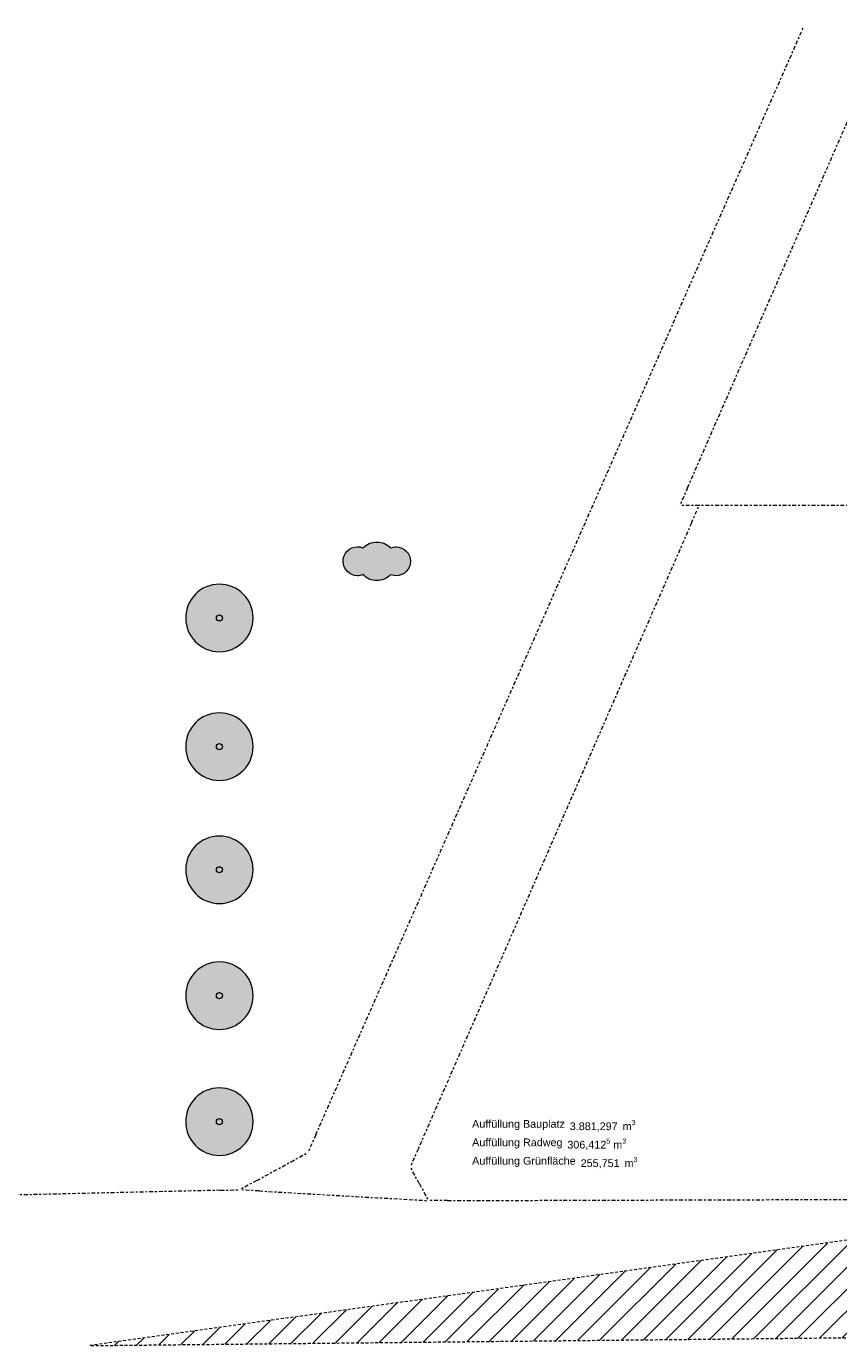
# Model space of a CAD drawing. Header units: metres. Extents: x -167 to 338, y -186 to 508.
# Tile 4 of 256: x -52 to -9, y 5 to 74. Entities that reach past the tile are written whole.
import ezdxf
from ezdxf.enums import TextEntityAlignment as Align

# ---------------------------------------------------------------- set-up
doc = ezdxf.new("R2010")
doc.units = ezdxf.units.M
doc.header["$MEASUREMENT"] = 0
doc.linetypes.add('Raster', pattern=[0.4, 0.2, -0.1, 0, -0.1])
doc.linetypes.add('Untersicht', pattern=[0.2, 0.15, -0.05])
for name, color, linetype in [('50 Staffage', 7, 'Continuous'), ('60 Gelände 2D Übersicht', 7, 'Continuous'), ('60 Grenzen', 7, 'Continuous'), ('90 Allgemein Beschriftung', 7, 'Continuous')]:
    doc.layers.add(name, color=color, linetype=linetype)
doc.styles.add('ERSTELLTER_STIL_3', font='ARIALUNI.ttf')

# ---------------------------------------------------------------- blocks, each defined once
blk = doc.blocks.new('Standard-Rastermarker_4')
at = {"layer": '60 Grenzen', "color": 8, "linetype": 'Raster', "lineweight": 18}
for p, q in [((1, 0), (0, 0)), ((1, 0), (19.029, 0)), ((19.029, 0), (20.029, 0))]:
    blk.add_line(p, q, dxfattribs=at)
blk = doc.blocks.new('Standard-Rastermarker_5')
at = {"layer": '60 Grenzen', "color": 8, "linetype": 'Raster', "lineweight": 18}
for p, q in [((1, 0), (0, 0)), ((1, 0), (36.428, 0)), ((36.428, 0), (37.428, 0))]:
    blk.add_line(p, q, dxfattribs=at)
blk = doc.blocks.new('Standard-Rastermarker_6')
at = {"layer": '60 Grenzen', "color": 8, "linetype": 'Raster', "lineweight": 18}
for p, q in [((0.989, 0), (0, 0)), ((0.989, 0), (1, 0)), ((1, 0), (1.989, 0))]:
    blk.add_line(p, q, dxfattribs=at)
blk = doc.blocks.new('Standard-Rastermarker_7')
at = {"layer": '60 Grenzen', "color": 8, "linetype": 'Raster', "lineweight": 18}
for p, q in [((1, 0), (0, 0)), ((1, 0), (32.077, 0)), ((32.077, 0), (33.077, 0))]:
    blk.add_line(p, q, dxfattribs=at)
blk = doc.blocks.new('Standard-Rastermarker_8')
at = {"layer": '60 Grenzen', "color": 8, "linetype": 'Raster', "lineweight": 18}
for p, q in [((1, 0), (0, 0)), ((1, 0), (3.034, 0)), ((3.034, 0), (4.034, 0))]:
    blk.add_line(p, q, dxfattribs=at)
blk = doc.blocks.new('Standard-Rastermarker_9')
at = {"layer": '60 Grenzen', "color": 8, "linetype": 'Raster', "lineweight": 18}
for p, q in [((1, 0), (0, 0)), ((1, 0), (62.811, 0)), ((62.811, 0), (63.811, 0))]:
    blk.add_line(p, q, dxfattribs=at)
blk = doc.blocks.new('Standard-Rastermarker_10')
at = {"layer": '60 Grenzen', "color": 8, "linetype": 'Raster', "lineweight": 18}
for p, q in [((1, 0), (0, 0)), ((1, 0), (25.294, 0)), ((25.294, 0), (26.294, 0))]:
    blk.add_line(p, q, dxfattribs=at)
blk = doc.blocks.new('Standard-Rastermarker_11')
at = {"layer": '60 Grenzen', "color": 8, "linetype": 'Raster', "lineweight": 18}
for p, q in [((1, 0), (0, 0)), ((1, 0), (8.795, 0)), ((8.795, 0), (9.795, 0))]:
    blk.add_line(p, q, dxfattribs=at)
blk = doc.blocks.new('Standard-Rastermarker_12')
at = {"layer": '60 Grenzen', "color": 8, "linetype": 'Raster', "lineweight": 18}
for p, q in [((1, 0), (0, 0)), ((1, 0), (32.388, 0)), ((32.388, 0), (33.388, 0))]:
    blk.add_line(p, q, dxfattribs=at)
blk = doc.blocks.new('Laubbäume 27')
at = {"layer": '50 Staffage', "linetype": 'Continuous', "lineweight": 0, "true_color": 0x273322}
blk.add_hatch(color=250, dxfattribs=at).paths.add_polyline_path([(1.75, 0, 1), (-1.75, 0, 1)])
at = {"layer": '50 Staffage', "color": 7, "linetype": 'Continuous', "lineweight": 13, "flags": 128}
blk.add_lwpolyline([(1.75, 0, 1), (-1.75, 0, 1)], format="xyb", close=True, dxfattribs=at)
at = {"layer": '50 Staffage', "color": 7, "linetype": 'Continuous', "lineweight": 13}
blk.add_circle((0, 0), 0.158, dxfattribs=at)
blk = doc.blocks.new('Etikett_1_1', base_point=(-28.565, 15.526))
at = {"layer": '90 Allgemein Beschriftung', "color": 7, "lineweight": 13, "insert": (-22.834, 15.232), "char_height": 0.4, "attachment_point": 1, "style": 'ERSTELLTER_STIL_3'}
blk.add_mtext('\\A1;{\\pql;\\pt0,1;\\fArial Unicode MS|b0|i0|c0|p0;\\W1.000000;255,751\\fArial Unicode MS|b0|i0|c0|p0;\\W1.000000;\\A1{\\H.66x;\\S^  ;}\\fArial Unicode MS|b0|i0|c0|p0;\\W1.000000; m\\fArial Unicode MS|b0|i0|c0|p0;\\W1.000000;\\A1{\\H.66x;\\S3^  ;}\\fArial Unicode MS|b0|i0|c0|p0;\\W1.000000;\\fArial Unicode MS|b0|i0|c0|p0;\\W1.000000;\\fArial Unicode MS|b0|i0|c0|p0;\\W1.000000;\\fArial Unicode MS|b0|i0|c0|p0;\\W1.000000;\\fArial Unicode MS|b0|i0|c0|p0;\\W1.000000;\\fArial Unicode MS|b0|i0|c0|p0;\\W1.000000;\\fArial Unicode MS|b0|i0|c0|p0;\\W1.000000;\\A1{\\H.66x;\\S^  ;}\\fArial Unicode MS|b0|i0|c0|p0;\\W1.000000;\\fArial Unicode MS|b0|i0|c0|p0;\\W1.000000;\\A1{\\H.66x;\\S^  ;}\\fArial Unicode MS|b0|i0|c0|p0;\\W1.000000;\\fArial Unicode MS|b0|i0|c0|p0;\\W1.000000;\\fArial Unicode MS|b0|i0|c0|p0;\\W1.000000;\\fArial Unicode MS|b0|i0|c0|p0;\\W1.000000;\\fArial Unicode MS|b0|i0|c0|p0;\\W1.000000;\\fArial Unicode MS|b0|i0|c0|p0;\\W1.000000;\\fArial Unicode MS|b0|i0|c0|p0;\\W1.000000;\\A1{\\H.66x;\\S^  ;}\\fArial Unicode MS|b0|i0|c0|p0;\\W1.000000;\\fArial Unicode MS|b0|i0|c0|p0;\\W1.000000;\\A1{\\H.66x;\\S^  ;}\\fArial Unicode MS|b0|i0|c0|p0;\\W1.000000;\\fArial Unicode MS|b0|i0|c0|p0;\\W1.000000;\\fArial Unicode MS|b0|i0|c0|p0;\\W1.000000;\\fArial Unicode MS|b0|i0|c0|p0;\\W1.000000;\\fArial Unicode MS|b0|i0|c0|p0;\\W1.000000;\\fArial Unicode MS|b0|i0|c0|p0;\\W1.000000;\\fArial Unicode MS|b0|i0|c0|p0;\\W1.000000;\\A1{\\H.66x;\\S^  ;}\\fArial Unicode MS|b0|i0|c0|p0;\\W1.000000;\\fArial Unicode MS|b0|i0|c0|p0;\\W1.000000;\\A1{\\H.66x;\\S^  ;}\\fArial Unicode MS|b0|i0|c0|p0;\\W1.000000;\\fArial Unicode MS|b0|i0|c0|p0;\\W1.000000;\\fArial Unicode MS|b0|i0|c0|p0;\\W1.000000;\\fArial Unicode MS|b0|i0|c0|p0;\\W1.000000;\\fArial Unicode MS|b0|i0|c0|p0;\\W1.000000;\\fArial Unicode MS|b0|i0|c0|p0;\\W1.000000;\\fArial Unicode MS|b0|i0|c0|p0;\\W1.000000;\\A1{\\H.66x;\\S^  ;}\\fArial Unicode MS|b0|i0|c0|p0;\\W1.000000;\\fArial Unicode MS|b0|i0|c0|p0;\\W1.000000;\\A1{\\H.66x;\\S^  ;}\\fArial Unicode MS|b0|i0|c0|p0;\\W1.000000;\\fArial Unicode MS|b0|i0|c0|p0;\\W1.000000;\\fArial Unicode MS|b0|i0|c0|p0;\\W1.000000;\\fArial Unicode MS|b0|i0|c0|p0;\\W1.000000;\\fArial Unicode MS|b0|i0|c0|p0;\\W1.000000;\\fArial Unicode MS|b0|i0|c0|p0;\\W1.000000;\\fArial Unicode MS|b0|i0|c0|p0;\\W1.000000;\\A1{\\H.66x;\\S^  ;}\\fArial Unicode MS|b0|i0|c0|p0;\\W1.000000;}', dxfattribs=at)
at = {"layer": '90 Allgemein Beschriftung', "color": 7, "lineweight": 13, "style": 'ERSTELLTER_STIL_3'}
blk.add_attdef('sDescriptionVolume', text='', height=0.4, dxfattribs=at).set_placement((-28.465, 15.237), align=Align.TOP_LEFT)
blk = doc.blocks.new('Etikett_2_1', base_point=(-28.565, 16.483))
at = {"layer": '90 Allgemein Beschriftung', "color": 7, "lineweight": 13, "insert": (-23.525, 16.189), "char_height": 0.4, "attachment_point": 1, "style": 'ERSTELLTER_STIL_3'}
blk.add_mtext('\\A1;{\\pql;\\pt0,1;\\fArial Unicode MS|b0|i0|c0|p0;\\W1.000000;306,412\\fArial Unicode MS|b0|i0|c0|p0;\\W1.000000;\\A1{\\H.66x;\\S5^  ;}\\fArial Unicode MS|b0|i0|c0|p0;\\W1.000000; m\\fArial Unicode MS|b0|i0|c0|p0;\\W1.000000;\\A1{\\H.66x;\\S3^  ;}\\fArial Unicode MS|b0|i0|c0|p0;\\W1.000000;\\fArial Unicode MS|b0|i0|c0|p0;\\W1.000000;\\fArial Unicode MS|b0|i0|c0|p0;\\W1.000000;\\fArial Unicode MS|b0|i0|c0|p0;\\W1.000000;\\fArial Unicode MS|b0|i0|c0|p0;\\W1.000000;\\fArial Unicode MS|b0|i0|c0|p0;\\W1.000000;\\fArial Unicode MS|b0|i0|c0|p0;\\W1.000000;\\A1{\\H.66x;\\S^  ;}\\fArial Unicode MS|b0|i0|c0|p0;\\W1.000000;\\fArial Unicode MS|b0|i0|c0|p0;\\W1.000000;\\A1{\\H.66x;\\S^  ;}\\fArial Unicode MS|b0|i0|c0|p0;\\W1.000000;\\fArial Unicode MS|b0|i0|c0|p0;\\W1.000000;\\fArial Unicode MS|b0|i0|c0|p0;\\W1.000000;\\fArial Unicode MS|b0|i0|c0|p0;\\W1.000000;\\fArial Unicode MS|b0|i0|c0|p0;\\W1.000000;\\fArial Unicode MS|b0|i0|c0|p0;\\W1.000000;\\fArial Unicode MS|b0|i0|c0|p0;\\W1.000000;\\A1{\\H.66x;\\S^  ;}\\fArial Unicode MS|b0|i0|c0|p0;\\W1.000000;\\fArial Unicode MS|b0|i0|c0|p0;\\W1.000000;\\A1{\\H.66x;\\S^  ;}\\fArial Unicode MS|b0|i0|c0|p0;\\W1.000000;\\fArial Unicode MS|b0|i0|c0|p0;\\W1.000000;\\fArial Unicode MS|b0|i0|c0|p0;\\W1.000000;\\fArial Unicode MS|b0|i0|c0|p0;\\W1.000000;\\fArial Unicode MS|b0|i0|c0|p0;\\W1.000000;\\fArial Unicode MS|b0|i0|c0|p0;\\W1.000000;\\fArial Unicode MS|b0|i0|c0|p0;\\W1.000000;\\A1{\\H.66x;\\S^  ;}\\fArial Unicode MS|b0|i0|c0|p0;\\W1.000000;\\fArial Unicode MS|b0|i0|c0|p0;\\W1.000000;\\A1{\\H.66x;\\S^  ;}\\fArial Unicode MS|b0|i0|c0|p0;\\W1.000000;\\fArial Unicode MS|b0|i0|c0|p0;\\W1.000000;\\fArial Unicode MS|b0|i0|c0|p0;\\W1.000000;\\fArial Unicode MS|b0|i0|c0|p0;\\W1.000000;\\fArial Unicode MS|b0|i0|c0|p0;\\W1.000000;\\fArial Unicode MS|b0|i0|c0|p0;\\W1.000000;\\fArial Unicode MS|b0|i0|c0|p0;\\W1.000000;\\A1{\\H.66x;\\S^  ;}\\fArial Unicode MS|b0|i0|c0|p0;\\W1.000000;\\fArial Unicode MS|b0|i0|c0|p0;\\W1.000000;\\A1{\\H.66x;\\S^  ;}\\fArial Unicode MS|b0|i0|c0|p0;\\W1.000000;\\fArial Unicode MS|b0|i0|c0|p0;\\W1.000000;\\fArial Unicode MS|b0|i0|c0|p0;\\W1.000000;\\fArial Unicode MS|b0|i0|c0|p0;\\W1.000000;\\fArial Unicode MS|b0|i0|c0|p0;\\W1.000000;\\fArial Unicode MS|b0|i0|c0|p0;\\W1.000000;\\fArial Unicode MS|b0|i0|c0|p0;\\W1.000000;\\A1{\\H.66x;\\S^  ;}\\fArial Unicode MS|b0|i0|c0|p0;\\W1.000000;}', dxfattribs=at)
at = {"layer": '90 Allgemein Beschriftung', "color": 7, "lineweight": 13, "style": 'ERSTELLTER_STIL_3'}
blk.add_attdef('sDescriptionVolume', text='', height=0.4, dxfattribs=at).set_placement((-28.465, 16.194), align=Align.TOP_LEFT)
blk = doc.blocks.new('Etikett_3_1', base_point=(-28.565, 17.439))
at = {"layer": '90 Allgemein Beschriftung', "color": 7, "lineweight": 13, "insert": (-23.399, 17.145), "char_height": 0.4, "attachment_point": 1, "style": 'ERSTELLTER_STIL_3'}
blk.add_mtext('\\A1;{\\pql;\\pt0,1;\\fArial Unicode MS|b0|i0|c0|p0;\\W1.000000;3.881,297\\fArial Unicode MS|b0|i0|c0|p0;\\W1.000000;\\A1{\\H.66x;\\S^  ;}\\fArial Unicode MS|b0|i0|c0|p0;\\W1.000000; m\\fArial Unicode MS|b0|i0|c0|p0;\\W1.000000;\\A1{\\H.66x;\\S3^  ;}\\fArial Unicode MS|b0|i0|c0|p0;\\W1.000000;\\fArial Unicode MS|b0|i0|c0|p0;\\W1.000000;\\fArial Unicode MS|b0|i0|c0|p0;\\W1.000000;\\fArial Unicode MS|b0|i0|c0|p0;\\W1.000000;\\fArial Unicode MS|b0|i0|c0|p0;\\W1.000000;\\fArial Unicode MS|b0|i0|c0|p0;\\W1.000000;\\fArial Unicode MS|b0|i0|c0|p0;\\W1.000000;\\A1{\\H.66x;\\S^  ;}\\fArial Unicode MS|b0|i0|c0|p0;\\W1.000000;\\fArial Unicode MS|b0|i0|c0|p0;\\W1.000000;\\A1{\\H.66x;\\S^  ;}\\fArial Unicode MS|b0|i0|c0|p0;\\W1.000000;\\fArial Unicode MS|b0|i0|c0|p0;\\W1.000000;\\fArial Unicode MS|b0|i0|c0|p0;\\W1.000000;\\fArial Unicode MS|b0|i0|c0|p0;\\W1.000000;\\fArial Unicode MS|b0|i0|c0|p0;\\W1.000000;\\fArial Unicode MS|b0|i0|c0|p0;\\W1.000000;\\fArial Unicode MS|b0|i0|c0|p0;\\W1.000000;\\A1{\\H.66x;\\S^  ;}\\fArial Unicode MS|b0|i0|c0|p0;\\W1.000000;\\fArial Unicode MS|b0|i0|c0|p0;\\W1.000000;\\A1{\\H.66x;\\S^  ;}\\fArial Unicode MS|b0|i0|c0|p0;\\W1.000000;\\fArial Unicode MS|b0|i0|c0|p0;\\W1.000000;\\fArial Unicode MS|b0|i0|c0|p0;\\W1.000000;\\fArial Unicode MS|b0|i0|c0|p0;\\W1.000000;\\fArial Unicode MS|b0|i0|c0|p0;\\W1.000000;\\fArial Unicode MS|b0|i0|c0|p0;\\W1.000000;\\fArial Unicode MS|b0|i0|c0|p0;\\W1.000000;\\A1{\\H.66x;\\S^  ;}\\fArial Unicode MS|b0|i0|c0|p0;\\W1.000000;\\fArial Unicode MS|b0|i0|c0|p0;\\W1.000000;\\A1{\\H.66x;\\S^  ;}\\fArial Unicode MS|b0|i0|c0|p0;\\W1.000000;\\fArial Unicode MS|b0|i0|c0|p0;\\W1.000000;\\fArial Unicode MS|b0|i0|c0|p0;\\W1.000000;\\fArial Unicode MS|b0|i0|c0|p0;\\W1.000000;\\fArial Unicode MS|b0|i0|c0|p0;\\W1.000000;\\fArial Unicode MS|b0|i0|c0|p0;\\W1.000000;\\fArial Unicode MS|b0|i0|c0|p0;\\W1.000000;\\A1{\\H.66x;\\S^  ;}\\fArial Unicode MS|b0|i0|c0|p0;\\W1.000000;\\fArial Unicode MS|b0|i0|c0|p0;\\W1.000000;\\A1{\\H.66x;\\S^  ;}\\fArial Unicode MS|b0|i0|c0|p0;\\W1.000000;\\fArial Unicode MS|b0|i0|c0|p0;\\W1.000000;\\fArial Unicode MS|b0|i0|c0|p0;\\W1.000000;\\fArial Unicode MS|b0|i0|c0|p0;\\W1.000000;\\fArial Unicode MS|b0|i0|c0|p0;\\W1.000000;\\fArial Unicode MS|b0|i0|c0|p0;\\W1.000000;\\fArial Unicode MS|b0|i0|c0|p0;\\W1.000000;\\A1{\\H.66x;\\S^  ;}\\fArial Unicode MS|b0|i0|c0|p0;\\W1.000000;}', dxfattribs=at)
at = {"layer": '90 Allgemein Beschriftung', "color": 7, "lineweight": 13, "style": 'ERSTELLTER_STIL_3'}
blk.add_attdef('sDescriptionVolume', text='', height=0.4, dxfattribs=at).set_placement((-28.465, 17.15), align=Align.TOP_LEFT)

msp = doc.modelspace()

# ---------------------------------------------------------------- hatches: boundary and pattern name
at = {"layer": '60 Gelände 2D Übersicht', "linetype": 'Continuous', "lineweight": 0, "true_color": 0xe0f2cc}
msp.add_hatch(color=254, dxfattribs=at).paths.add_polyline_path([(-35.157, 46.126, -0.422707), (-34.407, 46.876, -0.136882), (-34.127, 46.821, -0.198607), (-33.407, 47.126, -0.199464), (-32.685, 46.821, -0.096686), (-32.407, 46.876, -0.40856), (-31.657, 46.126, -0.415703), (-32.407, 45.376), (-32.692, 45.424, -0.20592), (-33.407, 45.126, -0.207842), (-34.127, 45.436, -0.108956), (-34.407, 45.376, -0.403886)])
at = {"layer": '60 Gelände 2D Übersicht', "linetype": 'Continuous', "lineweight": 18}
h = msp.add_hatch(dxfattribs=at)
h.set_pattern_fill('nicht_unterkellert_0001', color=8, style=0, pattern_type=2)
h.set_pattern_definition([(45, (27236.1321, 33357.27905), (-0.565685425, 0.565685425), [])])
h.paths.add_polyline_path([(21.681, 6.185), (21.688, 15.185), (-48.312, 5.452)])

# ---------------------------------------------------------------- linework, layer by layer
at = {"layer": '60 Gelände 2D Übersicht', "color": 7, "linetype": 'Continuous', "lineweight": 13, "flags": 128}
msp.add_lwpolyline([(-35.157, 46.126, -0.422707), (-34.407, 46.876, -0.136882), (-34.127, 46.821, -0.198607), (-33.407, 47.126, -0.199464), (-32.685, 46.821, -0.096686), (-32.407, 46.876, -0.40856), (-31.657, 46.126, -0.415703), (-32.407, 45.376), (-32.692, 45.424, -0.20592), (-33.407, 45.126, -0.207842), (-34.127, 45.436, -0.108956), (-34.407, 45.376, -0.403886)], format="xyb", close=True, dxfattribs=at)
at = {"layer": '60 Gelände 2D Übersicht', "color": 7, "linetype": 'Untersicht', "lineweight": 13, "flags": 128}
msp.add_lwpolyline([(21.681, 6.185), (21.688, 15.185), (-48.312, 5.452)], close=True, dxfattribs=at)

# ---------------------------------------------------------------- block references
at = {"layer": '50 Staffage', "color": 7, "linetype": 'Continuous', "lineweight": 18}
for p in [(-41.571, 43.188), (-41.571, 36.515), (-41.571, 30.129), (-41.571, 23.599), (-41.571, 17.066)]:
    msp.add_blockref('Laubbäume 27', p, dxfattribs=at)
at = {"layer": '60 Grenzen', "color": 7, "linetype": 'Continuous', "lineweight": 18}
for name, p, rotation in [('Standard-Rastermarker_9', (-36.976, 15.467), 66.23135085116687), ('Standard-Rastermarker_10', (-17.687, 49.026), 66.40935449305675), ('Standard-Rastermarker_5', (-16.687, 49.024), 246.4033628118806), ('Standard-Rastermarker_4', (2.342, 48.998), 179.9215566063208), ('Standard-Rastermarker_8', (-40.514, 13.53), 28.70184083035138), ('Standard-Rastermarker_6', (-31.669, 14.726), 298.0390441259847), ('Standard-Rastermarker_12', (-40.514, 13.53), 181.3290854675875), ('Standard-Rastermarker_11', (-40.514, 13.53), 356.7255087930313), ('Standard-Rastermarker_7', (-30.735, 12.97), 0.1648489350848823)]:
    msp.add_blockref(name, p, dxfattribs=dict(at, rotation=rotation))
at = {"layer": '90 Allgemein Beschriftung', "color": 7, "linetype": 'Continuous', "lineweight": 13}
for name, p, values in [('Etikett_3_1', (-28.565, 17.439), {'sDescriptionVolume': 'Auffüllung Bauplatz'}), ('Etikett_2_1', (-28.565, 16.483), {'sDescriptionVolume': 'Auffüllung Radweg'}), ('Etikett_1_1', (-28.565, 15.526), {'sDescriptionVolume': 'Auffüllung Grünfläche'})]:
    msp.add_blockref(name, p, dxfattribs=at).add_auto_attribs(values)

doc.saveas('drawing.dxf')
